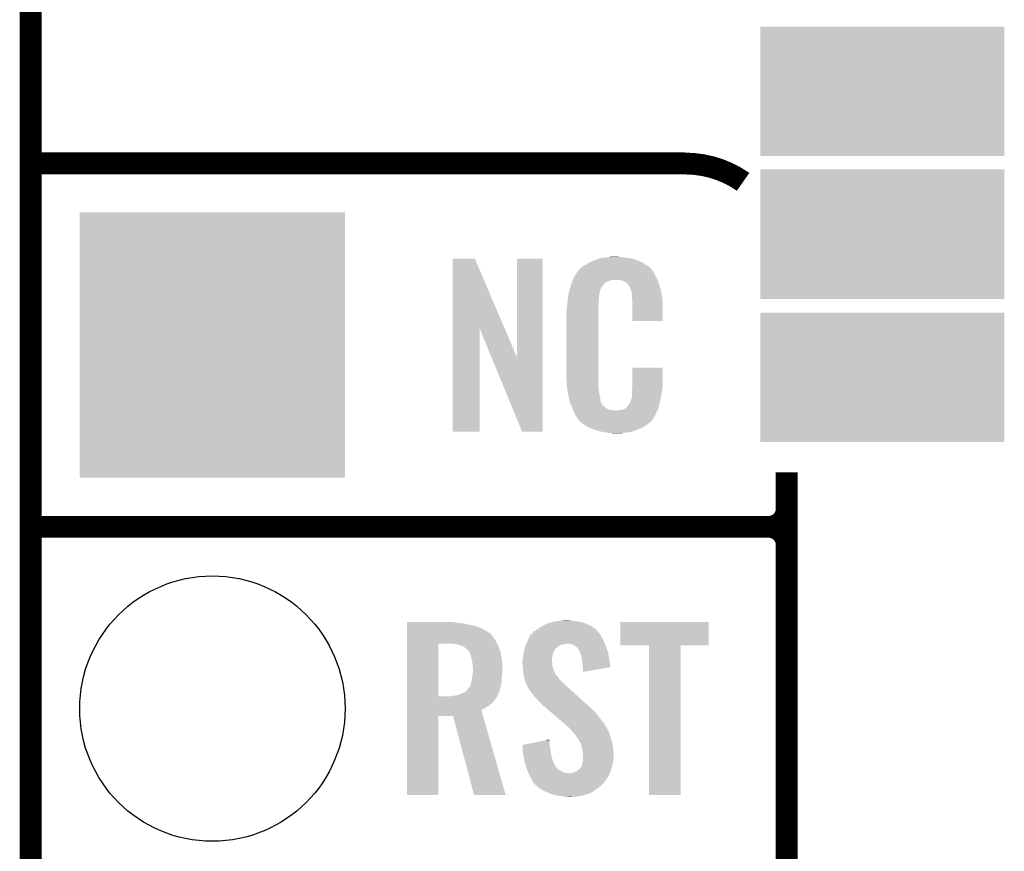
# Model space of a CAD drawing. Extents: x -0.05 to 0.95, y -0.15 to 2.1.
# Tile 12 of 28: x -0.05 to 0.22, y 0.56 to 0.79. Entities that reach past the tile are written whole.
import ezdxf

# ---------------------------------------------------------------- set-up
doc = ezdxf.new("R2010")
doc.units = 0
doc.layers.get('0').update_dxf_attribs({"linetype": 'CONTINUOUS'})
for name, color, linetype in [('ENOCEAN_5_CLICK_V101_GKO', 5, 'CONTINUOUS'), ('ENOCEAN_5_CLICK_V101_GTO', 14, 'CONTINUOUS'), ('ENOCEAN_5_CLICK_V101_GTS', 12, 'CONTINUOUS')]:
    doc.layers.add(name, color=color, linetype=linetype)

# ---------------------------------------------------------------- blocks, each defined once
blk = doc.blocks.new('RECTANGLE_72')
blk.add_solid([(0.03355, 0.0178), (0.03355, -0.0178), (-0.03355, 0.0178), (-0.03355, -0.0178)])
blk = doc.blocks.new('ROUND_15')
blk.add_circle((0, 0), 0.0365)
blk = doc.blocks.new('SQUARE_16')
blk.add_solid([(0.0365, 0.0365), (0.0365, -0.0365), (-0.0365, 0.0365), (-0.0365, -0.0365)])

msp = doc.modelspace()

# ---------------------------------------------------------------- linework, layer by layer
at = {"layer": 'ENOCEAN_5_CLICK_V101_GKO', "const_width": 0.006}
msp.add_lwpolyline([(-0.05, -0.15), (-0.05, 2.01)], dxfattribs=at)
at = {"layer": 'ENOCEAN_5_CLICK_V101_GTO', "const_width": 0.006}
for points in [[(-0.05, 0.75), (0.13, 0.75)], [(0.158, -0.022), (0.158, 0.665)], [(-0.05, 0.65), (0.153, 0.65)], [(-0.05, 0.65), (0.153, 0.65)], [(0.158, 0.555), (0.158, 0.645)]]:
    msp.add_lwpolyline(points, dxfattribs=at)
for points in [[(0.146, 0.7449, 0.153654), (0.13, 0.74994)], [(0.153, 0.65, 0.414214), (0.158, 0.655)], [(0.158, 0.645, 0.414214), (0.153, 0.65)], [(0.158, 0.645, 0.414214), (0.153, 0.65)]]:
    msp.add_lwpolyline(points, format="xyb", dxfattribs=at)
at = {"layer": 'ENOCEAN_5_CLICK_V101_GTO'}
for points in [[(0.0661, 0.7046), (0.0661, 0.7238), (0.08039, 0.7046), (0.0722, 0.7238)], [(0.0661, 0.7238), (0.0661, 0.7238), (0.0722, 0.7238), (0.0661, 0.7238)], [(0.0838, 0.6966), (0.0838, 0.7238), (0.0909, 0.6966), (0.0909, 0.7238)], [(0.0838, 0.7238), (0.0838, 0.7238), (0.0909, 0.7238), (0.0838, 0.7238)], [(0.1043, 0.723), (0.1053, 0.7234), (0.11764, 0.723), (0.11673, 0.7234)], [(0.1053, 0.7234), (0.1056, 0.7235), (0.11673, 0.7234), (0.1165, 0.7235)], [(0.1056, 0.7235), (0.1062, 0.7237), (0.1165, 0.7235), (0.1157, 0.7237)], [(0.1062, 0.7237), (0.10687, 0.7239), (0.1157, 0.7237), (0.1149, 0.7239)], [(0.10687, 0.7239), (0.1072, 0.724), (0.1149, 0.7239), (0.1141, 0.724)], [(0.1072, 0.724), (0.1084, 0.7241), (0.1141, 0.724), (0.1133, 0.7241)], [(0.1084, 0.7241), (0.109, 0.7242), (0.1133, 0.7241), (0.1127, 0.7242)], [(0.109, 0.7242), (0.1096, 0.7243), (0.1121, 0.7242), (0.1116, 0.7243)], [(0.1006, 0.7204), (0.10068, 0.7205), (0.1211, 0.7204), (0.121, 0.7205)], [(0.10068, 0.7205), (0.10084, 0.7207), (0.121, 0.7205), (0.1209, 0.7207)], [(0.10084, 0.7207), (0.101, 0.7209), (0.1209, 0.7207), (0.12073, 0.7209)], [(0.101, 0.7209), (0.10157, 0.7214), (0.12073, 0.7209), (0.1203, 0.7214)], [(0.10157, 0.7214), (0.1018, 0.7216), (0.1203, 0.7214), (0.12002, 0.7216)], [(0.1018, 0.7216), (0.10231, 0.7219), (0.12002, 0.7216), (0.1196, 0.7219)], [(0.10231, 0.7219), (0.103, 0.7223), (0.1196, 0.7219), (0.11893, 0.7223)], [(0.103, 0.7223), (0.10393, 0.7228), (0.11893, 0.7223), (0.1181, 0.7228)], [(0.10393, 0.7228), (0.1043, 0.723), (0.1181, 0.7228), (0.11764, 0.723)], [(0.09892, 0.7173), (0.09914, 0.7179), (0.1083, 0.7173), (0.1098, 0.7179)], [(0.09914, 0.7179), (0.09922, 0.7181), (0.12247, 0.7179), (0.1224, 0.7181)], [(0.09914, 0.7179), (0.09914, 0.7179), (0.1098, 0.7179), (0.1117, 0.7179)], [(0.09922, 0.7181), (0.0994, 0.7186), (0.1224, 0.7181), (0.12213, 0.7186)], [(0.0994, 0.7186), (0.09979, 0.7192), (0.12213, 0.7186), (0.1218, 0.7192)], [(0.09979, 0.7192), (0.10037, 0.7201), (0.1218, 0.7192), (0.1214, 0.7201)], [(0.10037, 0.7201), (0.1005, 0.7203), (0.1214, 0.7201), (0.1212, 0.7203)], [(0.1005, 0.7203), (0.1005, 0.7204), (0.1212, 0.7203), (0.1211, 0.7204)], [(0.1124, 0.7178), (0.1117, 0.7179), (0.12251, 0.7178), (0.12247, 0.7179)], [(0.1129, 0.7177), (0.1124, 0.7178), (0.12254, 0.7177), (0.12251, 0.7178)], [(0.0981, 0.7147), (0.09831, 0.7154), (0.10661, 0.7147), (0.1068, 0.7154)], [(0.09831, 0.7154), (0.09858, 0.7163), (0.1068, 0.7154), (0.1073, 0.7163)], [(0.09858, 0.7163), (0.0987, 0.7167), (0.1073, 0.7163), (0.1077, 0.7167)], [(0.0987, 0.7167), (0.09892, 0.7173), (0.1077, 0.7167), (0.1083, 0.7173)], [(0.1139, 0.7172), (0.1129, 0.7177), (0.12272, 0.7172), (0.12254, 0.7177)], [(0.1141, 0.717), (0.1139, 0.7172), (0.12279, 0.717), (0.12272, 0.7172)], [(0.11431, 0.7167), (0.1141, 0.717), (0.1229, 0.7167), (0.12279, 0.717)], [(0.1146, 0.7163), (0.11431, 0.7167), (0.12302, 0.7163), (0.1229, 0.7167)], [(0.115, 0.7154), (0.1146, 0.7163), (0.12328, 0.7154), (0.12302, 0.7163)], [(0.11516, 0.715), (0.115, 0.7154), (0.1234, 0.715), (0.12328, 0.7154)], [(0.0977, 0.7119), (0.09779, 0.7127), (0.1063, 0.7119), (0.1063, 0.7127)], [(0.09779, 0.7127), (0.0978, 0.7128), (0.1063, 0.7127), (0.10632, 0.7128)], [(0.0978, 0.7128), (0.09786, 0.7132), (0.10632, 0.7128), (0.1064, 0.7132)], [(0.09786, 0.7132), (0.09794, 0.7137), (0.1064, 0.7132), (0.1064, 0.7137)], [(0.09794, 0.7137), (0.09801, 0.7141), (0.1064, 0.7137), (0.1065, 0.7141)], [(0.09801, 0.7141), (0.09804, 0.7143), (0.1065, 0.7141), (0.1065, 0.7143)], [(0.09804, 0.7143), (0.0981, 0.7147), (0.1065, 0.7143), (0.10661, 0.7147)], [(0.1152, 0.7149), (0.11516, 0.715), (0.12342, 0.7149), (0.1234, 0.715)], [(0.1153, 0.7147), (0.1152, 0.7149), (0.12346, 0.7147), (0.12342, 0.7149)], [(0.1153, 0.7146), (0.1153, 0.7147), (0.12348, 0.7146), (0.12346, 0.7147)], [(0.1154, 0.7141), (0.1153, 0.7146), (0.12357, 0.7141), (0.12348, 0.7146)], [(0.1154, 0.7134), (0.1154, 0.7141), (0.1237, 0.7134), (0.12357, 0.7141)], [(0.11544, 0.7129), (0.1154, 0.7134), (0.1238, 0.7129), (0.1237, 0.7134)], [(0.1155, 0.7121), (0.11544, 0.7129), (0.12383, 0.7121), (0.1238, 0.7129)], [(0.0975, 0.7103), (0.0976, 0.711), (0.1062, 0.7103), (0.1062, 0.711)], [(0.0975, 0.7096), (0.0975, 0.7103), (0.1062, 0.7096), (0.1062, 0.7103)], [(0.0976, 0.711), (0.09761, 0.7111), (0.1062, 0.711), (0.1062, 0.7111)], [(0.09761, 0.7111), (0.0977, 0.7119), (0.1062, 0.7111), (0.1063, 0.7119)], [(0.1155, 0.7106), (0.1155, 0.7121), (0.1239, 0.7106), (0.12383, 0.7121)], [(0.1155, 0.7066), (0.1155, 0.7106), (0.1239, 0.7066), (0.1239, 0.7106)], [(0.0974, 0.7091), (0.0975, 0.7096), (0.1062, 0.7091), (0.1062, 0.7096)], [(0.0974, 0.6914), (0.0974, 0.7091), (0.1062, 0.6914), (0.1062, 0.7091)], [(0.0661, 0.6762), (0.0661, 0.7046), (0.0735, 0.6762), (0.0735, 0.7046)], [(0.07679, 0.6966), (0.0735, 0.7046), (0.0838, 0.6966), (0.08039, 0.7046)], [(0.0852, 0.6762), (0.07679, 0.6966), (0.0909, 0.6762), (0.0909, 0.6966)], [(0.1155, 0.6889), (0.1155, 0.6938), (0.1239, 0.6889), (0.1239, 0.6938)], [(0.1155, 0.6938), (0.1155, 0.6938), (0.1239, 0.6938), (0.1155, 0.6938)], [(0.09749, 0.6889), (0.0974, 0.6914), (0.1062, 0.6889), (0.1062, 0.6914)], [(0.0975, 0.6887), (0.09749, 0.6889), (0.10623, 0.6887), (0.1062, 0.6889)], [(0.09759, 0.6882), (0.0975, 0.6887), (0.1063, 0.6882), (0.10623, 0.6887)], [(0.09774, 0.6873), (0.09759, 0.6882), (0.1063, 0.6873), (0.1063, 0.6882)], [(0.1155, 0.6883), (0.1155, 0.6889), (0.1238, 0.6883), (0.1239, 0.6889)], [(0.1155, 0.6878), (0.1155, 0.6883), (0.12373, 0.6878), (0.1238, 0.6883)], [(0.0979, 0.6864), (0.09774, 0.6873), (0.10649, 0.6864), (0.1063, 0.6873)], [(0.0981, 0.6854), (0.0979, 0.6864), (0.1067, 0.6854), (0.10649, 0.6864)], [(0.09828, 0.6845), (0.0981, 0.6854), (0.1068, 0.6845), (0.1067, 0.6854)], [(0.115, 0.6844), (0.1153, 0.6854), (0.1231, 0.6844), (0.12334, 0.6854)], [(0.1153, 0.6855), (0.1154, 0.6857), (0.12336, 0.6855), (0.12341, 0.6857)], [(0.1153, 0.6854), (0.1153, 0.6855), (0.12334, 0.6854), (0.12336, 0.6855)], [(0.1154, 0.687), (0.11547, 0.6876), (0.12362, 0.687), (0.1237, 0.6876)], [(0.1154, 0.6861), (0.1154, 0.687), (0.1235, 0.6861), (0.12362, 0.687)], [(0.1154, 0.6857), (0.1154, 0.6861), (0.12341, 0.6857), (0.1235, 0.6861)], [(0.11547, 0.6876), (0.1155, 0.6878), (0.1237, 0.6876), (0.12373, 0.6878)], [(0.0983, 0.6844), (0.09828, 0.6845), (0.10685, 0.6844), (0.1068, 0.6845)], [(0.09859, 0.6837), (0.0983, 0.6844), (0.1072, 0.6837), (0.10685, 0.6844)], [(0.09863, 0.6836), (0.09859, 0.6837), (0.1073, 0.6836), (0.1072, 0.6837)], [(0.09871, 0.6834), (0.09863, 0.6836), (0.1074, 0.6834), (0.1073, 0.6836)], [(0.09879, 0.6832), (0.09871, 0.6834), (0.1077, 0.6832), (0.1074, 0.6834)], [(0.09892, 0.6829), (0.09879, 0.6832), (0.108, 0.6829), (0.1077, 0.6832)], [(0.099, 0.6827), (0.09892, 0.6829), (0.1083, 0.6827), (0.108, 0.6829)], [(0.09908, 0.6825), (0.099, 0.6827), (0.1086, 0.6825), (0.1083, 0.6827)], [(0.1131, 0.6823), (0.1136, 0.6826), (0.12256, 0.6823), (0.1227, 0.6826)], [(0.1136, 0.6826), (0.114, 0.6829), (0.1227, 0.6826), (0.12277, 0.6829)], [(0.1141, 0.6831), (0.1145, 0.6835), (0.12281, 0.6831), (0.1229, 0.6835)], [(0.1141, 0.6829), (0.1141, 0.6831), (0.12277, 0.6829), (0.12281, 0.6831)], [(0.1145, 0.6835), (0.115, 0.6844), (0.1229, 0.6835), (0.1231, 0.6844)], [(0.09919, 0.6822), (0.09908, 0.6825), (0.1092, 0.6822), (0.1086, 0.6825)], [(0.09927, 0.682), (0.09919, 0.6822), (0.111, 0.682), (0.1092, 0.6822)], [(0.0995, 0.6814), (0.09927, 0.682), (0.12214, 0.6814), (0.12242, 0.682)], [(0.09978, 0.6809), (0.0995, 0.6814), (0.1219, 0.6809), (0.12214, 0.6814)], [(0.1, 0.6805), (0.09978, 0.6809), (0.12166, 0.6805), (0.1219, 0.6809)], [(0.1004, 0.6799), (0.1, 0.6805), (0.1213, 0.6799), (0.12166, 0.6805)], [(0.1005, 0.6798), (0.1004, 0.6799), (0.12124, 0.6798), (0.1213, 0.6799)], [(0.1114, 0.682), (0.1117, 0.6821), (0.12242, 0.682), (0.12246, 0.6821)], [(0.1121, 0.6821), (0.1131, 0.6823), (0.12246, 0.6821), (0.12256, 0.6823)], [(0.1005, 0.6797), (0.1005, 0.6798), (0.12118, 0.6797), (0.12124, 0.6798)], [(0.10076, 0.6794), (0.1005, 0.6797), (0.121, 0.6794), (0.12118, 0.6797)], [(0.10093, 0.6792), (0.10076, 0.6794), (0.1209, 0.6792), (0.121, 0.6794)], [(0.1011, 0.679), (0.10093, 0.6792), (0.12065, 0.679), (0.1209, 0.6792)], [(0.10133, 0.6788), (0.1011, 0.679), (0.1204, 0.6788), (0.12065, 0.679)], [(0.1018, 0.6784), (0.10133, 0.6788), (0.11993, 0.6784), (0.1204, 0.6788)], [(0.10212, 0.6782), (0.1018, 0.6784), (0.1197, 0.6782), (0.11993, 0.6784)], [(0.10324, 0.6775), (0.10212, 0.6782), (0.1187, 0.6775), (0.1197, 0.6782)], [(0.1034, 0.6774), (0.10324, 0.6775), (0.11847, 0.6774), (0.1187, 0.6775)], [(0.10469, 0.6769), (0.1034, 0.6774), (0.1173, 0.6769), (0.11847, 0.6774)], [(0.1052, 0.6767), (0.10469, 0.6769), (0.11679, 0.6767), (0.1173, 0.6769)], [(0.1069, 0.6762), (0.1052, 0.6767), (0.1155, 0.6762), (0.11679, 0.6767)], [(0.10797, 0.676), (0.1069, 0.6762), (0.1146, 0.676), (0.1155, 0.6762)], [(0.1085, 0.6759), (0.10797, 0.676), (0.1135, 0.6759), (0.1146, 0.676)], [(0.1092, 0.6758), (0.1085, 0.6759), (0.1129, 0.6758), (0.1135, 0.6759)], [(0.1103, 0.6757), (0.1098, 0.6758), (0.1123, 0.6757), (0.1129, 0.6758)], [(0.0535, 0.6237), (0.0535, 0.6238), (0.0668, 0.6237), (0.0661, 0.6238)], [(0.0535, 0.6236), (0.0535, 0.6237), (0.0675, 0.6236), (0.0668, 0.6237)], [(0.0535, 0.6234), (0.0535, 0.6236), (0.0692, 0.6234), (0.0675, 0.6236)], [(0.0535, 0.6226), (0.0535, 0.6234), (0.0728, 0.6226), (0.0692, 0.6234)], [(0.0909, 0.6228), (0.0922, 0.6234), (0.104, 0.6228), (0.10271, 0.6234)], [(0.0922, 0.6234), (0.09252, 0.6235), (0.10271, 0.6234), (0.1025, 0.6235)], [(0.09252, 0.6235), (0.0938, 0.6239), (0.1025, 0.6235), (0.1011, 0.6239)], [(0.0938, 0.6239), (0.095, 0.6241), (0.1011, 0.6239), (0.0997, 0.6241)], [(0.095, 0.6241), (0.0956, 0.6242), (0.0997, 0.6241), (0.0987, 0.6242)], [(0.0956, 0.6242), (0.0977, 0.6243), (0.0987, 0.6242), (0.0982, 0.6243)], [(0.1122, 0.6174), (0.1122, 0.6238), (0.1365, 0.6174), (0.1365, 0.6238)], [(0.1122, 0.6238), (0.1122, 0.6238), (0.1365, 0.6238), (0.1122, 0.6238)], [(0.0535, 0.6218), (0.0535, 0.6226), (0.0746, 0.6218), (0.0728, 0.6226)], [(0.0535, 0.6209), (0.0535, 0.6218), (0.0761, 0.6209), (0.0746, 0.6218)], [(0.0535, 0.6208), (0.0535, 0.6209), (0.0763, 0.6208), (0.0761, 0.6209)], [(0.0535, 0.6204), (0.0535, 0.6208), (0.0767, 0.6204), (0.0763, 0.6208)], [(0.0535, 0.6196), (0.0535, 0.6204), (0.0773, 0.6196), (0.0767, 0.6204)], [(0.08749, 0.6202), (0.08786, 0.6206), (0.1068, 0.6202), (0.1065, 0.6206)], [(0.08786, 0.6206), (0.08804, 0.6208), (0.1065, 0.6206), (0.1064, 0.6208)], [(0.08804, 0.6208), (0.0885, 0.6213), (0.1064, 0.6208), (0.10594, 0.6213)], [(0.0885, 0.6213), (0.0887, 0.6214), (0.10594, 0.6213), (0.10585, 0.6214)], [(0.0887, 0.6214), (0.0892, 0.6217), (0.10585, 0.6214), (0.10558, 0.6217)], [(0.0892, 0.6217), (0.08962, 0.622), (0.10558, 0.6217), (0.1053, 0.622)], [(0.08962, 0.622), (0.0899, 0.6222), (0.1053, 0.622), (0.10497, 0.6222)], [(0.0899, 0.6222), (0.0909, 0.6228), (0.10497, 0.6222), (0.104, 0.6228)], [(0.0535, 0.6186), (0.0535, 0.6196), (0.078, 0.6186), (0.0773, 0.6196)], [(0.0535, 0.6179), (0.0535, 0.6186), (0.07832, 0.6179), (0.078, 0.6186)], [(0.0535, 0.6034), (0.0535, 0.6179), (0.0622, 0.6034), (0.0622, 0.6179)], [(0.0666, 0.6178), (0.0654, 0.6179), (0.07837, 0.6178), (0.07832, 0.6179)], [(0.0676, 0.6176), (0.0666, 0.6178), (0.07846, 0.6176), (0.07837, 0.6178)], [(0.0685, 0.6173), (0.0676, 0.6176), (0.0786, 0.6173), (0.07846, 0.6176)], [(0.08619, 0.6174), (0.08631, 0.6177), (0.0956, 0.6174), (0.0966, 0.6177)], [(0.08631, 0.6177), (0.0864, 0.6179), (0.0966, 0.6177), (0.0974, 0.6179)], [(0.0864, 0.6179), (0.08657, 0.6183), (0.10794, 0.6179), (0.1078, 0.6183)], [(0.08657, 0.6183), (0.0867, 0.6186), (0.1078, 0.6183), (0.10764, 0.6186)], [(0.0867, 0.6186), (0.08707, 0.6194), (0.10764, 0.6186), (0.1072, 0.6194)], [(0.08707, 0.6194), (0.0874, 0.6201), (0.1072, 0.6194), (0.10685, 0.6201)], [(0.0874, 0.6201), (0.08749, 0.6202), (0.10685, 0.6201), (0.1068, 0.6202)], [(0.0985, 0.6178), (0.0977, 0.6179), (0.10798, 0.6178), (0.10794, 0.6179)], [(0.0993, 0.6176), (0.0985, 0.6178), (0.10805, 0.6176), (0.10798, 0.6178)], [(0.10018, 0.6169), (0.0993, 0.6176), (0.1083, 0.6169), (0.10805, 0.6176)], [(0.0692, 0.617), (0.0685, 0.6173), (0.07872, 0.617), (0.0786, 0.6173)], [(0.0697, 0.6166), (0.0692, 0.617), (0.07887, 0.6166), (0.07872, 0.617)], [(0.07, 0.6164), (0.0697, 0.6166), (0.07895, 0.6164), (0.07887, 0.6166)], [(0.0703, 0.6161), (0.07, 0.6164), (0.07907, 0.6161), (0.07895, 0.6164)], [(0.07073, 0.6155), (0.0703, 0.6161), (0.0793, 0.6155), (0.07907, 0.6161)], [(0.0708, 0.6154), (0.07073, 0.6155), (0.07931, 0.6154), (0.0793, 0.6155)], [(0.0711, 0.6145), (0.0708, 0.6154), (0.07945, 0.6145), (0.07931, 0.6154)], [(0.08555, 0.6148), (0.08564, 0.6154), (0.0936, 0.6148), (0.0938, 0.6154)], [(0.08564, 0.6154), (0.0857, 0.6158), (0.0938, 0.6154), (0.094, 0.6158)], [(0.0857, 0.6158), (0.08581, 0.6162), (0.094, 0.6158), (0.0942, 0.6162)], [(0.08581, 0.6162), (0.0859, 0.6165), (0.0942, 0.6162), (0.0944, 0.6165)], [(0.0859, 0.6165), (0.08593, 0.6166), (0.0944, 0.6165), (0.0945, 0.6166)], [(0.08593, 0.6166), (0.08604, 0.617), (0.0945, 0.6166), (0.095, 0.617)], [(0.08604, 0.617), (0.0861, 0.6172), (0.095, 0.617), (0.0953, 0.6172)], [(0.0861, 0.6172), (0.08619, 0.6174), (0.0953, 0.6172), (0.0956, 0.6174)], [(0.1003, 0.6168), (0.10018, 0.6169), (0.10834, 0.6168), (0.1083, 0.6169)], [(0.1006, 0.6165), (0.1003, 0.6168), (0.10846, 0.6165), (0.10834, 0.6168)], [(0.1008, 0.6161), (0.1006, 0.6165), (0.10862, 0.6161), (0.10846, 0.6165)], [(0.101, 0.6159), (0.1008, 0.6161), (0.1087, 0.6159), (0.10862, 0.6161)], [(0.101, 0.6158), (0.101, 0.6159), (0.10874, 0.6158), (0.1087, 0.6159)], [(0.10115, 0.6154), (0.101, 0.6158), (0.1089, 0.6154), (0.10874, 0.6158)], [(0.1013, 0.615), (0.10115, 0.6154), (0.10896, 0.615), (0.1089, 0.6154)], [(0.1016, 0.6141), (0.1013, 0.615), (0.10911, 0.6141), (0.10896, 0.615)], [(0.1201, 0.5762), (0.1201, 0.6174), (0.1288, 0.5762), (0.1288, 0.6174)], [(0.1201, 0.6174), (0.1201, 0.6174), (0.1288, 0.6174), (0.1365, 0.6174)], [(0.0713, 0.6136), (0.0711, 0.6145), (0.07959, 0.6136), (0.07945, 0.6145)], [(0.07132, 0.6135), (0.0713, 0.6136), (0.0796, 0.6135), (0.07959, 0.6136)], [(0.0715, 0.6128), (0.07132, 0.6135), (0.07973, 0.6128), (0.0796, 0.6135)], [(0.07154, 0.6124), (0.0715, 0.6128), (0.0798, 0.6124), (0.07973, 0.6128)], [(0.0716, 0.6119), (0.07154, 0.6124), (0.0798, 0.6119), (0.0798, 0.6124)], [(0.0853, 0.6131), (0.08538, 0.6134), (0.0934, 0.6131), (0.0934, 0.6134)], [(0.0853, 0.613), (0.0853, 0.6131), (0.0934, 0.613), (0.0934, 0.6131)], [(0.0853, 0.6126), (0.0853, 0.613), (0.0935, 0.6126), (0.0934, 0.613)], [(0.08534, 0.612), (0.0853, 0.6126), (0.0935, 0.612), (0.0935, 0.6126)], [(0.08538, 0.6134), (0.0854, 0.6135), (0.0934, 0.6134), (0.09341, 0.6135)], [(0.0854, 0.6135), (0.08547, 0.6142), (0.09341, 0.6135), (0.0935, 0.6142)], [(0.08547, 0.6142), (0.0855, 0.6145), (0.0935, 0.6142), (0.09355, 0.6145)], [(0.0855, 0.6145), (0.08555, 0.6148), (0.09355, 0.6145), (0.0936, 0.6148)], [(0.10166, 0.6135), (0.1016, 0.6141), (0.1092, 0.6135), (0.10911, 0.6141)], [(0.1018, 0.6122), (0.10166, 0.6135), (0.10939, 0.6122), (0.1092, 0.6135)], [(0.1019, 0.6114), (0.1018, 0.6122), (0.1095, 0.6114), (0.10939, 0.6122)], [(0.0717, 0.6113), (0.0716, 0.6119), (0.0798, 0.6113), (0.0798, 0.6119)], [(0.0716, 0.6093), (0.07162, 0.6095), (0.07968, 0.6093), (0.0797, 0.6095)], [(0.07162, 0.6095), (0.07168, 0.6104), (0.0797, 0.6095), (0.0798, 0.6104)], [(0.07168, 0.6104), (0.0717, 0.6106), (0.0798, 0.6104), (0.0798, 0.6106)], [(0.0717, 0.6106), (0.0717, 0.6113), (0.0798, 0.6106), (0.0798, 0.6113)], [(0.0854, 0.6112), (0.08534, 0.612), (0.0937, 0.6112), (0.0935, 0.612)], [(0.08543, 0.6108), (0.0854, 0.6112), (0.0938, 0.6108), (0.0937, 0.6112)], [(0.0855, 0.6099), (0.08543, 0.6108), (0.09422, 0.6099), (0.0938, 0.6108)], [(0.08557, 0.6095), (0.0855, 0.6099), (0.0944, 0.6095), (0.09422, 0.6099)], [(0.08559, 0.6094), (0.08557, 0.6095), (0.0944, 0.6094), (0.0944, 0.6095)], [(0.102, 0.6107), (0.1019, 0.6114), (0.10546, 0.6107), (0.1095, 0.6114)], [(0.102, 0.6101), (0.102, 0.6107), (0.102, 0.6101), (0.10546, 0.6107)], [(0.071, 0.6064), (0.0712, 0.6072), (0.07938, 0.6064), (0.07958, 0.6072)], [(0.0712, 0.6072), (0.07122, 0.6073), (0.07958, 0.6072), (0.0796, 0.6073)], [(0.07122, 0.6073), (0.0714, 0.6081), (0.0796, 0.6073), (0.0796, 0.6081)], [(0.0714, 0.6081), (0.07147, 0.6085), (0.0796, 0.6081), (0.0796, 0.6085)], [(0.07147, 0.6085), (0.0716, 0.6093), (0.0796, 0.6085), (0.07968, 0.6093)], [(0.08561, 0.6093), (0.08559, 0.6094), (0.0945, 0.6093), (0.0944, 0.6094)], [(0.08566, 0.609), (0.08561, 0.6093), (0.0947, 0.609), (0.0945, 0.6093)], [(0.0857, 0.6088), (0.08566, 0.609), (0.0949, 0.6088), (0.0947, 0.609)], [(0.08577, 0.6086), (0.0857, 0.6088), (0.0951, 0.6086), (0.0949, 0.6088)], [(0.08597, 0.608), (0.08577, 0.6086), (0.0955, 0.608), (0.0951, 0.6086)], [(0.086, 0.6079), (0.08597, 0.608), (0.09563, 0.6079), (0.0955, 0.608)], [(0.08607, 0.6076), (0.086, 0.6079), (0.096, 0.6076), (0.09563, 0.6079)], [(0.0862, 0.6071), (0.08607, 0.6076), (0.09643, 0.6071), (0.096, 0.6076)], [(0.08632, 0.6069), (0.0862, 0.6071), (0.0966, 0.6069), (0.09643, 0.6071)], [(0.0865, 0.6066), (0.08632, 0.6069), (0.09695, 0.6066), (0.0966, 0.6069)], [(0.0678, 0.6038), (0.0686, 0.6042), (0.07855, 0.6038), (0.07873, 0.6042)], [(0.0686, 0.6042), (0.0695, 0.6045), (0.07873, 0.6042), (0.07886, 0.6045)], [(0.0695, 0.6045), (0.0698, 0.6048), (0.07886, 0.6045), (0.079, 0.6048)], [(0.0698, 0.6048), (0.0702, 0.6052), (0.079, 0.6048), (0.07909, 0.6052)], [(0.0702, 0.6052), (0.0708, 0.6061), (0.07909, 0.6052), (0.0793, 0.6061)], [(0.0708, 0.6061), (0.071, 0.6064), (0.0793, 0.6061), (0.07938, 0.6064)], [(0.08657, 0.6063), (0.0865, 0.6066), (0.0973, 0.6063), (0.09695, 0.6066)], [(0.0866, 0.6062), (0.08657, 0.6063), (0.09741, 0.6062), (0.0973, 0.6063)], [(0.0867, 0.6061), (0.0866, 0.6062), (0.09752, 0.6061), (0.09741, 0.6062)], [(0.0872, 0.6052), (0.0867, 0.6061), (0.09852, 0.6052), (0.09752, 0.6061)], [(0.0879, 0.6043), (0.0872, 0.6052), (0.09953, 0.6043), (0.09852, 0.6052)], [(0.0886, 0.6033), (0.0879, 0.6043), (0.10064, 0.6033), (0.09953, 0.6043)], [(0.0535, 0.6032), (0.0535, 0.6034), (0.0783, 0.6032), (0.07835, 0.6034)], [(0.0535, 0.6034), (0.0535, 0.6034), (0.0655, 0.6034), (0.0622, 0.6034)], [(0.0535, 0.6028), (0.0535, 0.6032), (0.078, 0.6028), (0.0783, 0.6032)], [(0.0535, 0.6021), (0.0535, 0.6028), (0.0775, 0.6021), (0.078, 0.6028)], [(0.0535, 0.6015), (0.0535, 0.6021), (0.0769, 0.6015), (0.0775, 0.6021)], [(0.0535, 0.6008), (0.0535, 0.6015), (0.076, 0.6008), (0.0769, 0.6015)], [(0.0655, 0.6034), (0.0661, 0.6035), (0.07835, 0.6034), (0.07838, 0.6035)], [(0.0661, 0.6035), (0.0669, 0.6036), (0.07838, 0.6035), (0.0784, 0.6036)], [(0.0669, 0.6036), (0.06735, 0.6037), (0.0784, 0.6036), (0.0785, 0.6037)], [(0.06735, 0.6037), (0.0678, 0.6038), (0.0785, 0.6037), (0.07855, 0.6038)], [(0.0893, 0.6026), (0.0886, 0.6033), (0.10142, 0.6026), (0.10064, 0.6033)], [(0.0899, 0.6019), (0.0893, 0.6026), (0.1022, 0.6019), (0.10142, 0.6026)], [(0.0904, 0.6015), (0.0899, 0.6019), (0.10264, 0.6015), (0.1022, 0.6019)], [(0.0907, 0.6011), (0.0904, 0.6015), (0.10309, 0.6011), (0.10264, 0.6015)], [(0.0535, 0.6002), (0.0535, 0.6008), (0.0751, 0.6002), (0.076, 0.6008)], [(0.0535, 0.5996), (0.0535, 0.6002), (0.074, 0.5996), (0.0751, 0.6002)], [(0.0535, 0.598), (0.0535, 0.5996), (0.07446, 0.598), (0.074, 0.5996)], [(0.0908, 0.601), (0.0907, 0.6011), (0.1032, 0.601), (0.10309, 0.6011)], [(0.09092, 0.6009), (0.0908, 0.601), (0.1034, 0.6009), (0.1032, 0.601)], [(0.09139, 0.6005), (0.09092, 0.6009), (0.1038, 0.6005), (0.1034, 0.6009)], [(0.09209, 0.5999), (0.09139, 0.6005), (0.1043, 0.5999), (0.1038, 0.6005)], [(0.09291, 0.5992), (0.09209, 0.5999), (0.1052, 0.5992), (0.1043, 0.5999)], [(0.09408, 0.5982), (0.09291, 0.5992), (0.106, 0.5982), (0.1052, 0.5992)], [(0.0535, 0.5762), (0.0535, 0.598), (0.0622, 0.5762), (0.0622, 0.598)], [(0.0535, 0.598), (0.0535, 0.598), (0.0622, 0.598), (0.0662, 0.598)], [(0.072, 0.5762), (0.0662, 0.598), (0.0807, 0.5762), (0.07446, 0.598)], [(0.09538, 0.5971), (0.09408, 0.5982), (0.1068, 0.5971), (0.106, 0.5982)], [(0.09667, 0.596), (0.09538, 0.5971), (0.1077, 0.596), (0.1068, 0.5971)], [(0.0969, 0.5958), (0.09667, 0.596), (0.10782, 0.5958), (0.1077, 0.596)], [(0.0978, 0.595), (0.0969, 0.5958), (0.10828, 0.595), (0.10782, 0.5958)], [(0.098, 0.5948), (0.0978, 0.595), (0.1084, 0.5948), (0.10828, 0.595)], [(0.0982, 0.5946), (0.098, 0.5948), (0.1085, 0.5946), (0.1084, 0.5948)], [(0.0985, 0.5943), (0.0982, 0.5946), (0.1087, 0.5943), (0.1085, 0.5946)], [(0.0986, 0.5942), (0.0985, 0.5943), (0.10875, 0.5942), (0.1087, 0.5943)], [(0.09921, 0.5935), (0.0986, 0.5942), (0.1091, 0.5935), (0.10875, 0.5942)], [(0.0993, 0.5934), (0.09921, 0.5935), (0.10914, 0.5934), (0.1091, 0.5935)], [(0.0998, 0.5928), (0.0993, 0.5934), (0.10936, 0.5928), (0.10914, 0.5934)], [(0.0853, 0.59), (0.08876, 0.5907), (0.0928, 0.59), (0.0928, 0.5907)], [(0.08876, 0.5907), (0.09172, 0.5913), (0.0928, 0.5907), (0.0927, 0.5913)], [(0.09172, 0.5913), (0.0927, 0.5915), (0.0927, 0.5913), (0.0927, 0.5915)], [(0.09987, 0.5927), (0.0998, 0.5928), (0.1094, 0.5927), (0.10936, 0.5928)], [(0.1002, 0.5922), (0.09987, 0.5927), (0.10954, 0.5922), (0.1094, 0.5927)], [(0.1006, 0.5919), (0.1002, 0.5922), (0.10962, 0.5919), (0.10954, 0.5922)], [(0.1006, 0.5916), (0.1006, 0.5919), (0.1097, 0.5916), (0.10962, 0.5919)], [(0.1007, 0.5915), (0.1006, 0.5916), (0.10973, 0.5915), (0.1097, 0.5916)], [(0.1012, 0.5907), (0.1007, 0.5915), (0.10998, 0.5907), (0.10973, 0.5915)], [(0.10135, 0.5903), (0.1012, 0.5907), (0.1101, 0.5903), (0.10998, 0.5907)], [(0.08531, 0.5899), (0.0853, 0.59), (0.0928, 0.5899), (0.0928, 0.59)], [(0.08539, 0.5889), (0.08531, 0.5899), (0.093, 0.5889), (0.0928, 0.5899)], [(0.08548, 0.5878), (0.08539, 0.5889), (0.0931, 0.5878), (0.093, 0.5889)], [(0.0855, 0.5875), (0.08548, 0.5878), (0.09315, 0.5875), (0.0931, 0.5878)], [(0.1015, 0.5899), (0.10135, 0.5903), (0.11015, 0.5899), (0.1101, 0.5903)], [(0.10171, 0.5888), (0.1015, 0.5899), (0.1103, 0.5888), (0.11015, 0.5899)], [(0.1018, 0.5883), (0.10171, 0.5888), (0.11033, 0.5883), (0.1103, 0.5888)], [(0.10198, 0.5872), (0.1018, 0.5883), (0.1104, 0.5872), (0.11033, 0.5883)], [(0.08565, 0.5867), (0.0855, 0.5875), (0.0933, 0.5867), (0.09315, 0.5875)], [(0.08585, 0.5856), (0.08565, 0.5867), (0.0937, 0.5856), (0.0933, 0.5867)], [(0.0859, 0.5853), (0.08585, 0.5856), (0.09382, 0.5853), (0.0937, 0.5856)], [(0.08612, 0.5846), (0.0859, 0.5853), (0.0941, 0.5846), (0.09382, 0.5853)], [(0.1018, 0.5853), (0.102, 0.5859), (0.11021, 0.5853), (0.11029, 0.5859)], [(0.1018, 0.5852), (0.1018, 0.5853), (0.1102, 0.5852), (0.11021, 0.5853)], [(0.1018, 0.5847), (0.1018, 0.5852), (0.11009, 0.5847), (0.1102, 0.5852)], [(0.102, 0.5871), (0.10198, 0.5872), (0.1104, 0.5871), (0.1104, 0.5872)], [(0.102, 0.5867), (0.102, 0.5871), (0.1104, 0.5867), (0.1104, 0.5871)], [(0.102, 0.586), (0.102, 0.5867), (0.1103, 0.586), (0.1104, 0.5867)], [(0.102, 0.5859), (0.102, 0.586), (0.11029, 0.5859), (0.1103, 0.586)], [(0.08615, 0.5845), (0.08612, 0.5846), (0.0942, 0.5845), (0.0941, 0.5846)], [(0.08625, 0.5842), (0.08615, 0.5845), (0.0944, 0.5842), (0.0942, 0.5845)], [(0.08637, 0.5838), (0.08625, 0.5842), (0.0946, 0.5838), (0.0944, 0.5842)], [(0.0865, 0.5834), (0.08637, 0.5838), (0.0951, 0.5834), (0.0946, 0.5838)], [(0.08666, 0.583), (0.0865, 0.5834), (0.0956, 0.583), (0.0951, 0.5834)], [(0.08682, 0.5826), (0.08666, 0.583), (0.0964, 0.5826), (0.0956, 0.583)], [(0.08694, 0.5823), (0.08682, 0.5826), (0.0972, 0.5823), (0.0964, 0.5826)], [(0.0988, 0.5823), (0.0993, 0.5824), (0.10937, 0.5823), (0.1094, 0.5824)], [(0.0993, 0.5824), (0.1002, 0.5828), (0.1094, 0.5824), (0.10953, 0.5828)], [(0.1002, 0.5828), (0.10087, 0.5833), (0.10953, 0.5828), (0.1097, 0.5833)], [(0.10087, 0.5833), (0.101, 0.5834), (0.1097, 0.5833), (0.10973, 0.5834)], [(0.101, 0.5834), (0.1012, 0.5836), (0.10973, 0.5834), (0.10979, 0.5836)], [(0.1012, 0.5836), (0.1014, 0.5839), (0.10979, 0.5836), (0.10988, 0.5839)], [(0.1014, 0.5839), (0.1016, 0.5843), (0.10988, 0.5839), (0.11, 0.5843)], [(0.1016, 0.5843), (0.1018, 0.5847), (0.11, 0.5843), (0.11009, 0.5847)], [(0.08698, 0.5822), (0.08694, 0.5823), (0.0981, 0.5822), (0.0972, 0.5823)], [(0.08702, 0.5821), (0.08698, 0.5822), (0.1093, 0.5821), (0.10933, 0.5822)], [(0.0871, 0.5819), (0.08702, 0.5821), (0.1092, 0.5819), (0.1093, 0.5821)], [(0.0875, 0.5811), (0.0871, 0.5819), (0.1088, 0.5811), (0.1092, 0.5819)], [(0.08755, 0.581), (0.0875, 0.5811), (0.1087, 0.581), (0.1088, 0.5811)], [(0.0877, 0.5807), (0.08755, 0.581), (0.1085, 0.5807), (0.1087, 0.581)], [(0.08798, 0.5802), (0.0877, 0.5807), (0.1081, 0.5802), (0.1085, 0.5807)], [(0.0882, 0.5798), (0.08798, 0.5802), (0.10783, 0.5798), (0.1081, 0.5802)], [(0.0884, 0.5796), (0.0882, 0.5798), (0.1077, 0.5796), (0.10783, 0.5798)], [(0.0984, 0.5822), (0.0988, 0.5823), (0.10933, 0.5822), (0.10937, 0.5823)], [(0.0886, 0.5794), (0.0884, 0.5796), (0.1075, 0.5794), (0.1077, 0.5796)], [(0.0887, 0.5792), (0.0886, 0.5794), (0.1073, 0.5792), (0.1075, 0.5794)], [(0.08893, 0.579), (0.0887, 0.5792), (0.1071, 0.579), (0.1073, 0.5792)], [(0.08963, 0.5784), (0.08893, 0.579), (0.1064, 0.5784), (0.1071, 0.579)], [(0.0901, 0.578), (0.08963, 0.5784), (0.10589, 0.578), (0.1064, 0.5784)], [(0.09066, 0.5777), (0.0901, 0.578), (0.1055, 0.5777), (0.10589, 0.578)], [(0.0916, 0.5772), (0.09066, 0.5777), (0.10475, 0.5772), (0.1055, 0.5777)], [(0.09183, 0.5771), (0.0916, 0.5772), (0.1046, 0.5771), (0.10475, 0.5772)], [(0.09206, 0.577), (0.09183, 0.5771), (0.1045, 0.577), (0.1046, 0.5771)], [(0.09229, 0.5769), (0.09206, 0.577), (0.1042, 0.5769), (0.1045, 0.577)], [(0.09297, 0.5766), (0.09229, 0.5769), (0.1036, 0.5766), (0.1042, 0.5769)], [(0.0932, 0.5765), (0.09297, 0.5766), (0.10325, 0.5765), (0.1036, 0.5766)], [(0.0936, 0.5764), (0.0932, 0.5765), (0.1029, 0.5764), (0.10325, 0.5765)], [(0.0948, 0.5761), (0.0936, 0.5764), (0.1019, 0.5761), (0.1029, 0.5764)], [(0.0962, 0.5759), (0.0948, 0.5761), (0.1009, 0.5759), (0.1019, 0.5761)], [(0.0969, 0.5758), (0.0962, 0.5759), (0.0997, 0.5758), (0.1009, 0.5759)], [(0.0978, 0.5757), (0.0974, 0.5758), (0.0984, 0.5757), (0.0997, 0.5758)]]:
    msp.add_solid(points, dxfattribs=at)

# ---------------------------------------------------------------- block references
at = {"layer": 'ENOCEAN_5_CLICK_V101_GTS'}
for name, p in [('RECTANGLE_72', (0.1843, 0.7698)), ('RECTANGLE_72', (0.1843, 0.7305)), ('SQUARE_16', (0, 0.7)), ('RECTANGLE_72', (0.1843, 0.6911)), ('ROUND_15', (0, 0.6))]:
    msp.add_blockref(name, p, dxfattribs=at)

doc.saveas('drawing.dxf')
